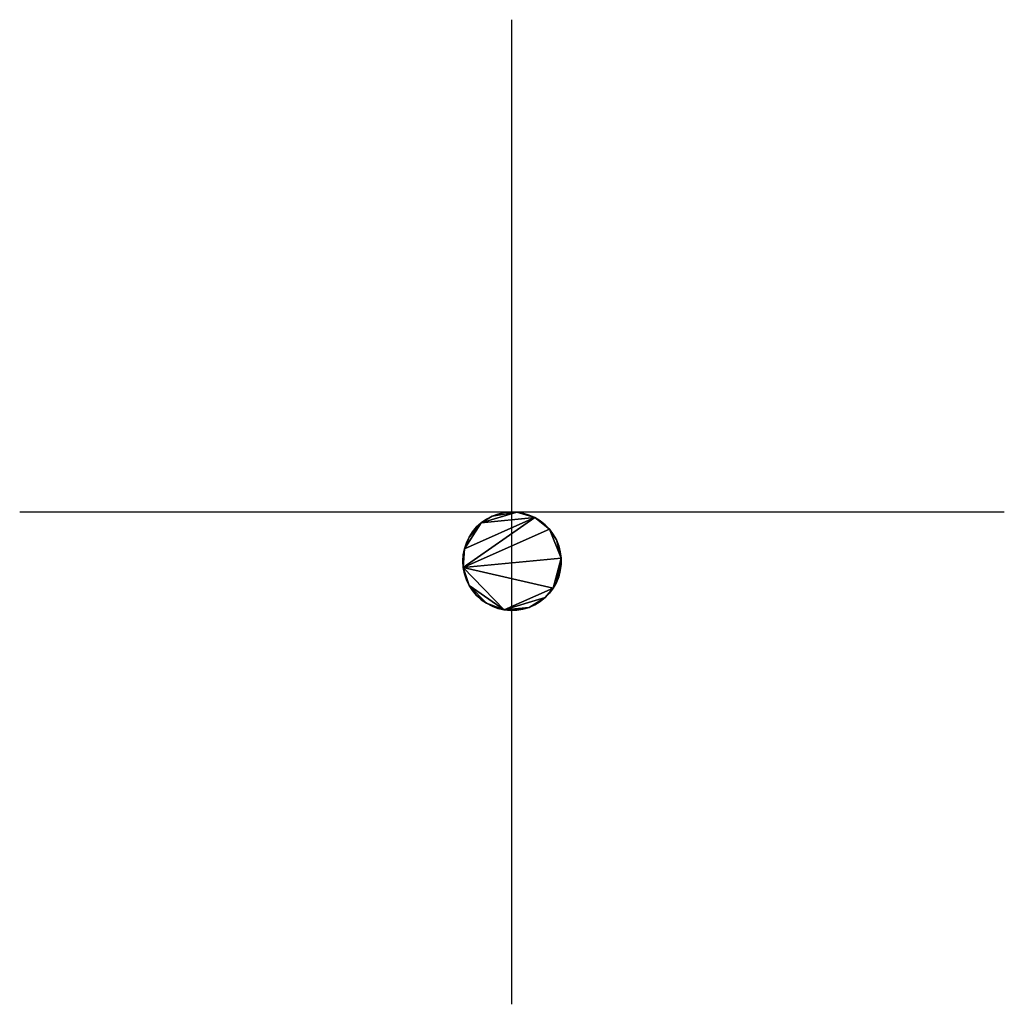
# Model space of a CAD drawing. Header units: metres. Extents: x 93583 to 94019, y 1247145 to 1247423.
# Tile 254 of 256: x 93817.79 to 93819.79, y 1247183.28 to 1247185.28. Entities that reach past the tile are written whole.
import ezdxf

# ---------------------------------------------------------------- set-up
doc = ezdxf.new("R2010")
doc.units = ezdxf.units.M
doc.header["$PDMODE"] = 2
doc.header["$PDSIZE"] = 1
doc.layers.add('Master', color=7, linetype='Continuous')

msp = doc.modelspace()

# ---------------------------------------------------------------- linework, layer by layer
at = {"layer": 'Master'}
msp.add_point((93818.7857, 1247184.2831, 57.78), dxfattribs=at)

# ---------------------------------------------------------------- meshes
mesh = msp.add_polyface(dxfattribs=at)
corners = [(93818.6857, 1247184.1831, 57.78), (93818.6866, 1247184.1959, 57.78), (93818.689, 1247184.2085, 57.78), (93818.6931, 1247184.2206, 57.78), (93818.6986, 1247184.2322, 57.78), (93818.7056, 1247184.2429, 57.78), (93818.7139, 1247184.2527, 57.78), (93818.7234, 1247184.2613, 57.78), (93818.7339, 1247184.2686, 57.78), (93818.7453, 1247184.2745, 57.78), (93818.7573, 1247184.279, 57.78), (93818.7698, 1247184.2818, 57.78), (93818.7825, 1247184.283, 57.78), (93818.7953, 1247184.2826, 57.78), (93818.808, 1247184.2806, 57.78), (93818.8203, 1247184.2769, 57.78), (93818.832, 1247184.2717, 57.78), (93818.843, 1247184.2651, 57.78), (93818.853, 1247184.2571, 57.78), (93818.8619, 1247184.2479, 57.78), (93818.8696, 1247184.2376, 57.78), (93818.8758, 1247184.2265, 57.78), (93818.8807, 1247184.2146, 57.78), (93818.8839, 1247184.2022, 57.78), (93818.8855, 1247184.1895, 57.78), (93818.8855, 1247184.1767, 57.78), (93818.8839, 1247184.164, 57.78), (93818.8807, 1247184.1516, 57.78), (93818.8758, 1247184.1397, 57.78), (93818.8696, 1247184.1285, 57.78), (93818.8619, 1247184.1183, 57.78), (93818.853, 1247184.1091, 57.78), (93818.843, 1247184.1011, 57.78), (93818.832, 1247184.0944, 57.78), (93818.8203, 1247184.0892, 57.78), (93818.808, 1247184.0856, 57.78), (93818.7953, 1247184.0836, 57.78), (93818.7825, 1247184.0831, 57.78), (93818.7698, 1247184.0844, 57.78), (93818.7573, 1247184.0872, 57.78), (93818.7453, 1247184.0916, 57.78), (93818.7339, 1247184.0976, 57.78), (93818.7234, 1247184.1049, 57.78), (93818.7139, 1247184.1135, 57.78), (93818.7056, 1247184.1233, 57.78), (93818.6986, 1247184.134, 57.78), (93818.6931, 1247184.1456, 57.78), (93818.689, 1247184.1577, 57.78), (93818.6866, 1247184.1703, 57.78), (93818.6857, 1247184.1831, 57.78), (93818.6857, 1247184.1831, 50.1058), (93818.6866, 1247184.1959, 50.1058), (93818.689, 1247184.2085, 50.1058), (93818.6931, 1247184.2206, 50.1058), (93818.6986, 1247184.2322, 50.1058), (93818.7056, 1247184.2429, 50.1058), (93818.7139, 1247184.2527, 50.1058), (93818.7234, 1247184.2613, 50.1058), (93818.7339, 1247184.2686, 50.1058), (93818.7453, 1247184.2745, 50.1058), (93818.7573, 1247184.279, 50.1058), (93818.7698, 1247184.2818, 50.1058), (93818.7825, 1247184.283, 50.1058), (93818.7953, 1247184.2826, 50.1058), (93818.808, 1247184.2806, 50.1058), (93818.8203, 1247184.2769, 50.1058), (93818.832, 1247184.2717, 50.1058), (93818.843, 1247184.2651, 50.1058), (93818.853, 1247184.2571, 50.1058), (93818.8619, 1247184.2479, 50.1058), (93818.8696, 1247184.2376, 50.1058), (93818.8758, 1247184.2265, 50.1058), (93818.8807, 1247184.2146, 50.1058), (93818.8839, 1247184.2022, 50.1058), (93818.8855, 1247184.1895, 50.1058), (93818.8855, 1247184.1767, 50.1058), (93818.8839, 1247184.164, 50.1058), (93818.8807, 1247184.1516, 50.1058), (93818.8758, 1247184.1397, 50.1058), (93818.8696, 1247184.1285, 50.1058), (93818.8619, 1247184.1183, 50.1058), (93818.853, 1247184.1091, 50.1058), (93818.843, 1247184.1011, 50.1058), (93818.832, 1247184.0944, 50.1058), (93818.8203, 1247184.0892, 50.1058), (93818.808, 1247184.0856, 50.1058), (93818.7953, 1247184.0836, 50.1058), (93818.7825, 1247184.0831, 50.1058), (93818.7698, 1247184.0844, 50.1058), (93818.7573, 1247184.0872, 50.1058), (93818.7453, 1247184.0916, 50.1058), (93818.7339, 1247184.0976, 50.1058), (93818.7234, 1247184.1049, 50.1058), (93818.7139, 1247184.1135, 50.1058), (93818.7056, 1247184.1233, 50.1058), (93818.6986, 1247184.134, 50.1058), (93818.6931, 1247184.1456, 50.1058), (93818.689, 1247184.1577, 50.1058), (93818.6866, 1247184.1703, 50.1058), (93818.6857, 1247184.1831, 50.1058)]
mesh.append_faces([[corners[k] for k in face] for face in [(0, 50, 51), (0, 51, 1), (1, 51, 52), (1, 52, 2), (2, 52, 53), (2, 53, 3), (3, 53, 54), (3, 54, 4), (4, 54, 55), (4, 55, 5), (5, 55, 56), (5, 56, 6), (6, 56, 57), (6, 57, 7), (7, 57, 58), (7, 58, 8), (8, 58, 59), (8, 59, 9), (9, 59, 60), (9, 60, 10), (10, 60, 61), (10, 61, 11), (11, 61, 62), (11, 62, 12), (12, 62, 63), (12, 63, 13), (13, 63, 64), (13, 64, 14), (14, 64, 65), (14, 65, 15), (15, 65, 66), (15, 66, 16), (16, 66, 67), (16, 67, 17), (17, 67, 68), (17, 68, 18), (18, 68, 69), (18, 69, 19), (19, 69, 70), (19, 70, 20), (20, 70, 71), (20, 71, 21), (21, 71, 72), (21, 72, 22), (22, 72, 73), (22, 73, 23), (23, 73, 74), (23, 74, 24), (24, 74, 75), (24, 75, 25), (25, 75, 76), (25, 76, 26), (26, 76, 77), (26, 77, 27), (27, 77, 78), (27, 78, 28), (28, 78, 79), (28, 79, 29), (29, 79, 80), (29, 80, 30), (30, 80, 81), (30, 81, 31), (31, 81, 82), (31, 82, 32), (32, 82, 83), (32, 83, 33), (33, 83, 84), (33, 84, 34), (34, 84, 85), (34, 85, 35), (35, 85, 86), (35, 86, 36), (36, 86, 87), (36, 87, 37), (37, 87, 88), (37, 88, 38), (38, 88, 89), (38, 89, 39), (39, 89, 90), (39, 90, 40), (40, 90, 91), (40, 91, 41), (41, 91, 92), (41, 92, 42), (42, 92, 93), (42, 93, 43), (43, 93, 94), (43, 94, 44), (44, 94, 95), (44, 95, 45), (45, 95, 96), (45, 96, 46), (46, 96, 97), (46, 97, 47), (47, 97, 98), (47, 98, 48), (48, 98, 99), (48, 99, 49), (26, 24, 25), (11, 9, 10), (27, 24, 26), (24, 22, 23), (28, 24, 27), (24, 21, 22), (29, 24, 28), (24, 19, 21), (21, 19, 20), (48, 24, 29), (24, 48, 19), (31, 29, 30), (19, 48, 16), (16, 18, 19), (18, 16, 17), (36, 34, 35), (33, 31, 32), (34, 31, 33), (34, 38, 31), (38, 34, 36), (31, 38, 29), (16, 14, 15), (48, 29, 38), (16, 13, 14), (38, 36, 37), (16, 7, 13), (13, 11, 12), (13, 9, 11), (13, 7, 9), (40, 38, 39), (16, 48, 2), (41, 38, 40), (9, 7, 8), (45, 38, 41), (43, 41, 42), (41, 43, 45), (4, 6, 7), (6, 4, 5), (45, 43, 44), (16, 2, 7), (48, 38, 45), (7, 2, 4), (4, 2, 3), (47, 45, 46), (48, 45, 47), (48, 1, 2), (48, 0, 1), (76, 74, 75), (61, 59, 60), (77, 74, 76), (74, 72, 73), (78, 74, 77), (74, 71, 72), (79, 74, 78), (74, 69, 71), (71, 69, 70), (98, 74, 79), (74, 98, 69), (81, 79, 80), (69, 98, 66), (66, 68, 69), (68, 66, 67), (86, 84, 85), (83, 81, 82), (84, 81, 83), (84, 88, 81), (88, 84, 86), (81, 88, 79), (66, 64, 65), (98, 79, 88), (66, 63, 64), (88, 86, 87), (66, 57, 63), (63, 61, 62), (63, 59, 61), (63, 57, 59), (90, 88, 89), (66, 98, 52), (91, 88, 90), (59, 57, 58), (95, 88, 91), (93, 91, 92), (91, 93, 95), (54, 56, 57), (56, 54, 55), (95, 93, 94), (66, 52, 57), (98, 88, 95), (57, 52, 54), (54, 52, 53), (97, 95, 96), (98, 95, 97), (98, 51, 52), (98, 50, 51)]])

doc.saveas('drawing.dxf')
